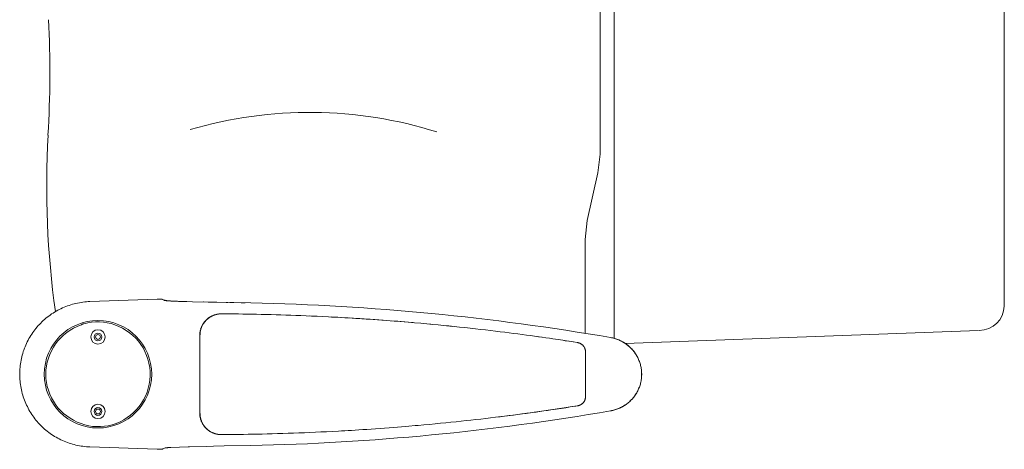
# Model space of a CAD drawing. Header units: inches. Extents: x -2078 to 109126, y -964 to 6385.
# Tile 195 of 256: x 36991 to 37016, y 3995 to 4006. Entities that reach past the tile are written whole.
import ezdxf

# ---------------------------------------------------------------- set-up
doc = ezdxf.new("R2010")
doc.units = ezdxf.units.IN
doc.header["$MEASUREMENT"] = 0
doc.layers.add('16_dwg _2_', color=8, linetype='Continuous', lineweight=9)
doc.layers.add('A-HATCH', color=9, linetype='Continuous')

# ---------------------------------------------------------------- blocks, each defined once
blk = doc.blocks.new('16_dwg _2_-1561311-3-1st Floor - Auditorium')
at = {"color": 254, "lineweight": 9}
for p, q in [((176994.892, 507979.952), (177009.948, 507979.952)), ((177010.895, 507970.36), (177010.569, 507979.299)), ((177010.765, 507970.075), (176994.027, 507970.075)), ((177010.736, 507968.238), (177010.722, 507968.134)), ((177010.462, 507965.993), (177010.446, 507965.836)), ((177010.205, 507962.51), (177010.198, 507962.363)), ((177009.865, 507960.64), (177009.867, 507960.738)), ((177013.197, 507960.529), (177013.197, 507960.584)), ((177013.198, 507960.462), (177013.198, 507960.473)), ((177009.857, 507960.257), (177009.858, 507960.305)), ((177009.859, 507960.352), (177009.861, 507960.448)), ((177013.2, 507960.2), (177013.2, 507960.253)), ((177010.16, 507960.008), (177010.163, 507959.998)), ((177010.166, 507959.987), (177010.169, 507959.976)), ((177013.187, 507960.017), (177013.189, 507960.025)), ((177010.262, 507959.798), (177010.263, 507959.797)), ((177010.288, 507959.768), (177010.289, 507959.766)), ((177009.844, 507959.642), (177009.844, 507959.644)), ((177009.845, 507959.68), (177009.845, 507959.683)), ((177010.507, 507959.622), (177010.517, 507959.619)), ((177010.527, 507959.615), (177010.537, 507959.612)), ((177010.547, 507959.61), (177010.556, 507959.607)), ((177012.707, 507959.593), (177012.715, 507959.593)), ((177012.769, 507959.602), (177012.779, 507959.604)), ((177013.502, 507959.642), (177013.502, 507959.644)), ((177009.833, 507959.197), (177009.833, 507959.2)), ((177009.773, 507958.581), (177009.773, 507958.583)), ((177010.684, 507955.326), (177010.687, 507955.323)), ((177010.696, 507955.314), (177010.694, 507955.315)), ((177010.813, 507955.247), (177010.811, 507955.248)), ((177010.827, 507955.242), (177010.829, 507955.241)), ((177010.853, 507955.226), (177010.851, 507955.227)), ((177010.876, 507955.217), (177010.877, 507955.217)), ((177010.893, 507955.207), (177010.891, 507955.208)), ((177010.934, 507955.188), (177010.932, 507955.189))]:
    blk.add_line(p, q, dxfattribs=at)
at = {"color": 254, "lineweight": 9, "flags": 128}
for points in [[(177012.6, 507969.988), (177012.596, 507970.01), (177012.59, 507970.037), (177012.584, 507970.063), (177012.577, 507970.089), (177012.569, 507970.115), (177012.56, 507970.141), (177012.551, 507970.166), (177012.541, 507970.191), (177012.53, 507970.216), (177012.519, 507970.241), (177012.507, 507970.265), (177012.494, 507970.289), (177012.481, 507970.312), (177012.467, 507970.335), (177012.452, 507970.358), (177012.437, 507970.38), (177012.421, 507970.401), (177012.404, 507970.423), (177012.387, 507970.443), (177012.369, 507970.464), (177012.351, 507970.483), (177012.332, 507970.502), (177012.313, 507970.521), (177012.293, 507970.539), (177012.273, 507970.557), (177012.252, 507970.574), (177012.231, 507970.59), (177012.209, 507970.605), (177012.187, 507970.62), (177012.165, 507970.635), (177012.142, 507970.649), (177012.119, 507970.662), (177012.095, 507970.674), (177012.071, 507970.686), (177012.047, 507970.697), (177012.022, 507970.707), (177011.998, 507970.717), (177011.973, 507970.726), (177011.947, 507970.734), (177011.922, 507970.741), (177011.896, 507970.748), (177011.87, 507970.754), (177011.844, 507970.759), (177011.818, 507970.764), (177011.792, 507970.768), (177011.765, 507970.771), (177011.739, 507970.773), (177011.712, 507970.774), (177011.686, 507970.775), (177011.659, 507970.775), (177011.633, 507970.774), (177011.606, 507970.773), (177011.58, 507970.771), (177011.553, 507970.768), (177011.527, 507970.764), (177011.501, 507970.759), (177011.475, 507970.754), (177011.449, 507970.748), (177011.423, 507970.741), (177011.398, 507970.734), (177011.373, 507970.726), (177011.348, 507970.717), (177011.323, 507970.707), (177011.298, 507970.697), (177011.274, 507970.686), (177011.25, 507970.674), (177011.226, 507970.662), (177011.203, 507970.648), (177011.18, 507970.635), (177011.158, 507970.62), (177011.136, 507970.605), (177011.114, 507970.59), (177011.093, 507970.573), (177011.072, 507970.556), (177011.052, 507970.539), (177011.032, 507970.521), (177011.013, 507970.502), (177010.994, 507970.483), (177010.976, 507970.463), (177010.958, 507970.443), (177010.941, 507970.422), (177010.924, 507970.401), (177010.908, 507970.379), (177010.893, 507970.357), (177010.879, 507970.335), (177010.864, 507970.312), (177010.851, 507970.288), (177010.838, 507970.264), (177010.826, 507970.24), (177010.815, 507970.216), (177010.804, 507970.191), (177010.794, 507970.166), (177010.785, 507970.14), (177010.776, 507970.115), (177010.769, 507970.089), (177010.762, 507970.063), (177010.755, 507970.036), (177010.75, 507970.01), (177010.746, 507969.988), (177010.751, 507970.015), (177010.756, 507970.041), (177010.763, 507970.067), (177010.77, 507970.093), (177010.778, 507970.119), (177010.787, 507970.144), (177010.796, 507970.17), (177010.806, 507970.195), (177010.817, 507970.219), (177010.828, 507970.244), (177010.84, 507970.268), (177010.853, 507970.291), (177010.866, 507970.314), (177010.881, 507970.337), (177010.895, 507970.36), (177010.911, 507970.382), (177010.927, 507970.403), (177010.943, 507970.424), (177010.96, 507970.445), (177010.978, 507970.465), (177010.996, 507970.485), (177011.015, 507970.504), (177011.034, 507970.522), (177011.054, 507970.54), (177011.074, 507970.557), (177011.095, 507970.574), (177011.116, 507970.59), (177011.138, 507970.606), (177011.16, 507970.621), (177011.182, 507970.635), (177011.205, 507970.649), (177011.228, 507970.662), (177011.252, 507970.674), (177011.275, 507970.686), (177011.3, 507970.697), (177011.324, 507970.707), (177011.349, 507970.716), (177011.374, 507970.725), (177011.399, 507970.733), (177011.424, 507970.741), (177011.45, 507970.747), (177011.476, 507970.753), (177011.502, 507970.759), (177011.528, 507970.763), (177011.554, 507970.767), (177011.58, 507970.77), (177011.607, 507970.772), (177011.633, 507970.774), (177011.659, 507970.774), (177011.686, 507970.774), (177011.712, 507970.774), (177011.739, 507970.772), (177011.765, 507970.77), (177011.791, 507970.767), (177011.818, 507970.763), (177011.844, 507970.759), (177011.87, 507970.753), (177011.895, 507970.747), (177011.921, 507970.741), (177011.946, 507970.733), (177011.972, 507970.725), (177011.997, 507970.716), (177012.021, 507970.707), (177012.046, 507970.697), (177012.07, 507970.686), (177012.094, 507970.674), (177012.117, 507970.662), (177012.14, 507970.649), (177012.163, 507970.635), (177012.186, 507970.621), (177012.208, 507970.606), (177012.229, 507970.59), (177012.251, 507970.574), (177012.271, 507970.557), (177012.292, 507970.54), (177012.311, 507970.522), (177012.331, 507970.504), (177012.349, 507970.485), (177012.368, 507970.465), (177012.385, 507970.445), (177012.402, 507970.424), (177012.419, 507970.403), (177012.435, 507970.382), (177012.45, 507970.36), (177012.465, 507970.337), (177012.479, 507970.314), (177012.492, 507970.291), (177012.505, 507970.268), (177012.517, 507970.244), (177012.529, 507970.219), (177012.539, 507970.195), (177012.55, 507970.17), (177012.559, 507970.144), (177012.568, 507970.119), (177012.575, 507970.093), (177012.583, 507970.067), (177012.589, 507970.041), (177012.595, 507970.015), (177012.6, 507969.988)], [(177010.637, 507969.342), (177008.261, 507969.342), (177007.782, 507969.396), (177006.58, 507969.668), (177006.101, 507969.721), (176998.691, 507969.721), (176998.211, 507969.668), (176997.01, 507969.396), (176996.531, 507969.342)], [(177010.871, 507969.15), (177010.855, 507969.039), (177010.857, 507969.051), (177010.871, 507969.143), (177010.871, 507969.15), (177010.873, 507969.159), (177010.875, 507969.169), (177010.877, 507969.178), (177010.88, 507969.187), (177010.883, 507969.196), (177010.887, 507969.205), (177010.891, 507969.214), (177010.895, 507969.222), (177010.899, 507969.231), (177010.904, 507969.239), (177010.909, 507969.247), (177010.915, 507969.255), (177010.92, 507969.262), (177010.927, 507969.27), (177010.933, 507969.277), (177010.939, 507969.284), (177010.946, 507969.29), (177010.953, 507969.297), (177010.961, 507969.303), (177010.968, 507969.309), (177010.976, 507969.314), (177010.984, 507969.319), (177010.993, 507969.324), (177011.001, 507969.328), (177011.01, 507969.333), (177011.018, 507969.336), (177011.027, 507969.34), (177011.036, 507969.343), (177011.045, 507969.346), (177011.054, 507969.348), (177011.064, 507969.35), (177011.073, 507969.352), (177011.083, 507969.353), (177011.092, 507969.354), (177011.102, 507969.355), (177011.111, 507969.355), (177012.234, 507969.355), (177012.244, 507969.355), (177012.253, 507969.354), (177012.263, 507969.353), (177012.272, 507969.352), (177012.282, 507969.35), (177012.291, 507969.348), (177012.3, 507969.346), (177012.309, 507969.343), (177012.318, 507969.34), (177012.327, 507969.336), (177012.336, 507969.333), (177012.344, 507969.328), (177012.353, 507969.324), (177012.361, 507969.319), (177012.369, 507969.314), (177012.377, 507969.309), (177012.385, 507969.303), (177012.392, 507969.297), (177012.399, 507969.29), (177012.406, 507969.284), (177012.413, 507969.277), (177012.419, 507969.27), (177012.425, 507969.262), (177012.431, 507969.255), (177012.436, 507969.247), (177012.441, 507969.239), (177012.446, 507969.231), (177012.451, 507969.222), (177012.455, 507969.214), (177012.459, 507969.205), (177012.462, 507969.196), (177012.465, 507969.187), (177012.468, 507969.178), (177012.471, 507969.169), (177012.473, 507969.159), (177012.474, 507969.15), (177012.485, 507969.079), (177012.502, 507968.969), (177012.48, 507969.11), (177012.474, 507969.143), (177012.474, 507969.15)], [(177010.819, 507968.803), (177010.824, 507968.836), (177010.839, 507968.94), (177010.855, 507969.044), (177010.838, 507968.934), (177010.82, 507968.821), (177010.814, 507968.781), (177010.796, 507968.658), (177010.777, 507968.529), (177010.764, 507968.44), (177010.751, 507968.349), (177010.738, 507968.256), (177010.724, 507968.16), (177010.711, 507968.062), (177010.697, 507967.961), (177010.683, 507967.858), (177010.669, 507967.752), (177010.655, 507967.644), (177010.64, 507967.534), (177010.626, 507967.422), (177010.612, 507967.308), (177010.597, 507967.191), (177010.582, 507967.072), (177010.568, 507966.95), (177010.553, 507966.825), (177010.538, 507966.697), (177010.523, 507966.566), (177010.509, 507966.434), (177010.494, 507966.3), (177010.48, 507966.166), (177010.466, 507966.031), (177010.452, 507965.896), (177010.438, 507965.76), (177010.425, 507965.622), (177010.411, 507965.482), (177010.398, 507965.336), (177010.408, 507965.443)], [(177012.557, 507968.609), (177012.538, 507968.735), (177012.52, 507968.855), (177012.502, 507968.969), (177012.517, 507968.865)], [(177012.567, 507968.529), (177012.552, 507968.637), (177012.533, 507968.758), (177012.517, 507968.865)], [(177012.557, 507968.609), (177012.576, 507968.478), (177012.589, 507968.388), (177012.6, 507968.301), (177012.617, 507968.183), (177012.635, 507968.055), (177012.647, 507967.963), (177012.661, 507967.865), (177012.675, 507967.758), (177012.692, 507967.638), (177012.677, 507967.745), (177012.663, 507967.85), (177012.657, 507967.902), (177012.643, 507968.004), (177012.629, 507968.103), (177012.615, 507968.2)], [(177012.615, 507968.2), (177012.6, 507968.301), (177012.585, 507968.406), (177012.567, 507968.529)], [(177012.748, 507967.19), (177012.734, 507967.305), (177012.72, 507967.419), (177012.706, 507967.53), (177012.692, 507967.638), (177012.707, 507967.515), (177012.724, 507967.377), (177012.743, 507967.23), (177012.762, 507967.074)], [(177012.806, 507966.705), (177012.792, 507966.829), (177012.777, 507966.952), (177012.763, 507967.072), (177012.748, 507967.19)], [(177012.875, 507966.077), (177012.862, 507966.204), (177012.848, 507966.329), (177012.834, 507966.455), (177012.821, 507966.58), (177012.806, 507966.705)], [(177012.902, 507965.817), (177012.888, 507965.948), (177012.875, 507966.077)], [(177012.954, 507965.265), (177012.941, 507965.406), (177012.928, 507965.545), (177012.915, 507965.682), (177012.902, 507965.817)], [(177010.398, 507965.336), (177010.384, 507965.184), (177010.37, 507965.027), (177010.363, 507964.946), (177010.356, 507964.863), (177010.349, 507964.779), (177010.342, 507964.691), (177010.334, 507964.601), (177010.327, 507964.508), (177010.32, 507964.411), (177010.312, 507964.307), (177010.304, 507964.199), (177010.296, 507964.089), (177010.288, 507963.977), (177010.28, 507963.863), (177010.273, 507963.752), (177010.266, 507963.646), (177010.26, 507963.544), (177010.254, 507963.445), (177010.248, 507963.35), (177010.243, 507963.26), (177010.238, 507963.172), (177010.233, 507963.088), (177010.225, 507962.928), (177010.221, 507962.851), (177010.213, 507962.702), (177010.207, 507962.559), (177010.2, 507962.42), (177010.195, 507962.285), (177010.189, 507962.152), (177010.184, 507962.022), (177010.18, 507961.895), (177010.176, 507961.77), (177010.172, 507961.645), (177010.168, 507961.521), (177010.165, 507961.396), (177010.162, 507961.272), (177010.159, 507961.149), (177010.156, 507961.028), (177010.154, 507960.91), (177010.152, 507960.794), (177010.15, 507960.681), (177010.149, 507960.571), (177010.147, 507960.463), (177010.146, 507960.355), (177010.145, 507960.25), (177010.145, 507960.144), (177010.145, 507960.134), (177010.145, 507960.125), (177010.146, 507960.104), (177010.147, 507960.083), (177010.15, 507960.063), (177010.153, 507960.042), (177010.157, 507960.022), (177010.162, 507960.001), (177010.167, 507959.981), (177010.174, 507959.962), (177010.181, 507959.942), (177010.188, 507959.923), (177010.197, 507959.904), (177010.206, 507959.885), (177010.216, 507959.867), (177010.227, 507959.849), (177010.238, 507959.832), (177010.25, 507959.815), (177010.262, 507959.798), (177010.276, 507959.782), (177010.289, 507959.766), (177010.304, 507959.751), (177010.319, 507959.737), (177010.334, 507959.723), (177010.35, 507959.71), (177010.366, 507959.697), (177010.383, 507959.685), (177010.401, 507959.674), (177010.419, 507959.663), (177010.437, 507959.653), (177010.455, 507959.644), (177010.474, 507959.635), (177010.493, 507959.627), (177010.513, 507959.62), (177010.532, 507959.614), (177010.552, 507959.608), (177010.573, 507959.603), (177010.593, 507959.599), (177010.613, 507959.596), (177010.634, 507959.593), (177010.655, 507959.591), (177010.676, 507959.59), (177010.692, 507959.59), (177012.654, 507959.59), (177012.654, 507959.596)], [(177013.158, 507962.102), (177013.153, 507962.24), (177013.147, 507962.379), (177013.141, 507962.518), (177013.134, 507962.658), (177013.127, 507962.801), (177013.12, 507962.948), (177013.112, 507963.102), (177013.107, 507963.181), (177013.103, 507963.263), (177013.098, 507963.347), (177013.093, 507963.434), (177013.087, 507963.524), (177013.081, 507963.618), (177013.075, 507963.717), (177013.068, 507963.819), (177013.061, 507963.928), (177013.053, 507964.041), (177013.045, 507964.154), (177013.036, 507964.269), (177013.028, 507964.384), (177013.019, 507964.494), (177013.011, 507964.598), (177013.003, 507964.698), (177012.995, 507964.792), (177012.988, 507964.88), (177012.974, 507965.043), (177012.967, 507965.119), (177012.954, 507965.265)], [(177010.367, 507964.993), (177010.357, 507964.872), (177010.348, 507964.763), (177010.34, 507964.664), (177010.331, 507964.545), (177010.322, 507964.441)], [(177010.306, 507964.229), (177010.299, 507964.121), (177010.292, 507964.021), (177010.284, 507963.905), (177010.277, 507963.806), (177010.269, 507963.694), (177010.262, 507963.569), (177010.256, 507963.478), (177010.25, 507963.381)], [(177010.238, 507963.163), (177010.231, 507963.043), (177010.224, 507962.916)], [(177013.189, 507961.051), (177013.186, 507961.173), (177013.183, 507961.299), (177013.18, 507961.427), (177013.176, 507961.557), (177013.172, 507961.691), (177013.168, 507961.827), (177013.163, 507961.964), (177013.158, 507962.102)], [(177013.193, 507960.813), (177013.191, 507960.93), (177013.189, 507961.051)], [(177009.832, 507959.166), (177009.835, 507959.263), (177009.838, 507959.408), (177009.848, 507959.806), (177009.852, 507960.026), (177009.87, 507960.883)], [(177013.195, 507960.058), (177013.196, 507960.065), (177013.197, 507960.073), (177013.198, 507960.08), (177013.198, 507960.087), (177013.199, 507960.094), (177013.199, 507960.1), (177013.2, 507960.107), (177013.2, 507960.113), (177013.201, 507960.125), (177013.201, 507960.144), (177013.201, 507960.137), (177013.201, 507960.144), (177013.2, 507960.253), (177013.199, 507960.362), (177013.198, 507960.473), (177013.197, 507960.584), (177013.195, 507960.697), (177013.193, 507960.813)], [(177013.475, 507960.883), (177013.489, 507960.211), (177013.495, 507959.937), (177013.499, 507959.764), (177013.51, 507959.298)], [(177010.145, 507960.129), (177010.146, 507960.111), (177010.147, 507960.093), (177010.149, 507960.076), (177010.151, 507960.058), (177010.155, 507960.04), (177010.158, 507960.022), (177010.163, 507960.005), (177010.167, 507959.987), (177010.173, 507959.97), (177010.179, 507959.953), (177010.185, 507959.937), (177010.192, 507959.92), (177010.2, 507959.904), (177010.208, 507959.888), (177010.217, 507959.872), (177010.226, 507959.856), (177010.236, 507959.841), (177010.246, 507959.826), (177010.257, 507959.812), (177010.268, 507959.798), (177010.279, 507959.784), (177010.291, 507959.771), (177010.304, 507959.758), (177010.317, 507959.745), (177010.33, 507959.733), (177010.344, 507959.721), (177010.358, 507959.71), (177010.372, 507959.699), (177010.387, 507959.689), (177010.402, 507959.679), (177010.417, 507959.67), (177010.433, 507959.661), (177010.449, 507959.653), (177010.465, 507959.645), (177010.482, 507959.638), (177010.499, 507959.632), (177010.515, 507959.626), (177010.533, 507959.62), (177010.55, 507959.615), (177010.567, 507959.611), (177010.585, 507959.607), (177010.602, 507959.604), (177010.62, 507959.601), (177010.638, 507959.599), (177010.656, 507959.598), (177010.674, 507959.597), (177010.692, 507959.596), (177012.654, 507959.596), (177012.672, 507959.597), (177012.69, 507959.598), (177012.707, 507959.599), (177012.725, 507959.601), (177012.743, 507959.604), (177012.761, 507959.607), (177012.778, 507959.611), (177012.796, 507959.615), (177012.813, 507959.62), (177012.83, 507959.626), (177012.847, 507959.632), (177012.864, 507959.638), (177012.88, 507959.645), (177012.896, 507959.653), (177012.912, 507959.661), (177012.928, 507959.67), (177012.943, 507959.679), (177012.958, 507959.689), (177012.973, 507959.699), (177012.988, 507959.71), (177013.002, 507959.721), (177013.015, 507959.733), (177013.029, 507959.745), (177013.041, 507959.758), (177013.054, 507959.771), (177013.066, 507959.784), (177013.078, 507959.798), (177013.089, 507959.812), (177013.099, 507959.826), (177013.11, 507959.841), (177013.119, 507959.856), (177013.128, 507959.872), (177013.137, 507959.888), (177013.145, 507959.904), (177013.153, 507959.92), (177013.16, 507959.936), (177013.167, 507959.953), (177013.173, 507959.97), (177013.178, 507959.987), (177013.183, 507960.005), (177013.187, 507960.022), (177013.191, 507960.04), (177013.194, 507960.058), (177013.196, 507960.075), (177013.198, 507960.093), (177013.2, 507960.111), (177013.201, 507960.129), (177013.201, 507960.125), (177013.2, 507960.104), (177013.198, 507960.083), (177013.196, 507960.062), (177013.192, 507960.042), (177013.188, 507960.021), (177013.183, 507960.001), (177013.178, 507959.981), (177013.172, 507959.961), (177013.165, 507959.942), (177013.157, 507959.922), (177013.148, 507959.903), (177013.139, 507959.885), (177013.129, 507959.867), (177013.118, 507959.849), (177013.107, 507959.831), (177013.095, 507959.814), (177013.083, 507959.798), (177013.069, 507959.782), (177013.056, 507959.766), (177013.041, 507959.751), (177013.026, 507959.737), (177013.011, 507959.723), (177012.995, 507959.71), (177012.979, 507959.697), (177012.962, 507959.685), (177012.944, 507959.674), (177012.926, 507959.663), (177012.908, 507959.653), (177012.89, 507959.644), (177012.871, 507959.635), (177012.852, 507959.627), (177012.832, 507959.62), (177012.813, 507959.614), (177012.793, 507959.608), (177012.772, 507959.603), (177012.752, 507959.599), (177012.732, 507959.596), (177012.711, 507959.593), (177012.69, 507959.591), (177012.669, 507959.59), (177012.654, 507959.59), (177012.661, 507959.59), (177012.668, 507959.59), (177012.676, 507959.59)], [(177010.173, 507959.964), (177010.177, 507959.952), (177010.182, 507959.94)], [(177013.163, 507959.938), (177013.167, 507959.949), (177013.171, 507959.959), (177013.174, 507959.969), (177013.177, 507959.979), (177013.18, 507959.989), (177013.183, 507959.998), (177013.185, 507960.008)], [(177013.191, 507960.034), (177013.192, 507960.042), (177013.194, 507960.05)], [(177013.201, 507960.13), (177013.201, 507960.134), (177013.201, 507960.137)], [(177010.187, 507959.927), (177010.192, 507959.914), (177010.199, 507959.9)], [(177010.206, 507959.886), (177010.213, 507959.872), (177010.222, 507959.857), (177010.231, 507959.842), (177010.241, 507959.827), (177010.252, 507959.812)], [(177010.302, 507959.753), (177010.316, 507959.74), (177010.33, 507959.727), (177010.344, 507959.715), (177010.358, 507959.703), (177010.372, 507959.693), (177010.386, 507959.683)], [(177012.943, 507959.673), (177012.958, 507959.683), (177012.973, 507959.693), (177012.988, 507959.704), (177013.003, 507959.716), (177013.018, 507959.729), (177013.032, 507959.742), (177013.046, 507959.756), (177013.059, 507959.77), (177013.072, 507959.784), (177013.083, 507959.799)], [(177013.094, 507959.813), (177013.104, 507959.827), (177013.113, 507959.84), (177013.121, 507959.853), (177013.129, 507959.866), (177013.136, 507959.879), (177013.142, 507959.891), (177013.148, 507959.903), (177013.154, 507959.915), (177013.159, 507959.927)], [(177010.399, 507959.675), (177010.413, 507959.667), (177010.425, 507959.659), (177010.438, 507959.653)], [(177010.45, 507959.646), (177010.462, 507959.641), (177010.474, 507959.635), (177010.485, 507959.631), (177010.496, 507959.626)], [(177010.565, 507959.605), (177010.574, 507959.603), (177010.583, 507959.601), (177010.591, 507959.599), (177010.599, 507959.598)], [(177010.607, 507959.597), (177010.615, 507959.595), (177010.622, 507959.594), (177010.63, 507959.594), (177010.637, 507959.593), (177010.644, 507959.592), (177010.65, 507959.592), (177010.657, 507959.591), (177010.663, 507959.591)], [(177012.683, 507959.591), (177012.691, 507959.591), (177012.699, 507959.592)], [(177012.723, 507959.594), (177012.732, 507959.596), (177012.74, 507959.597), (177012.75, 507959.598), (177012.759, 507959.6)], [(177012.789, 507959.607), (177012.8, 507959.61), (177012.811, 507959.613), (177012.822, 507959.617), (177012.834, 507959.621)], [(177012.846, 507959.625), (177012.859, 507959.63), (177012.872, 507959.636)], [(177012.886, 507959.642), (177012.9, 507959.648), (177012.914, 507959.656), (177012.928, 507959.664)], [(177013.509, 507959.335), (177013.51, 507959.298), (177013.525, 507958.862), (177013.527, 507958.835), (177013.527, 507958.823), (177013.528, 507958.811), (177013.529, 507958.8), (177013.53, 507958.79), (177013.531, 507958.781), (177013.532, 507958.772), (177013.532, 507958.764), (177013.533, 507958.757), (177013.534, 507958.75), (177013.535, 507958.744), (177013.536, 507958.738), (177013.536, 507958.733), (177013.537, 507958.729), (177013.538, 507958.725), (177013.538, 507958.723), (177013.539, 507958.72), (177013.539, 507958.719), (177013.561, 507958.66), (177013.567, 507958.644), (177013.569, 507958.637), (177013.567, 507958.642), (177013.567, 507958.644), (177013.567, 507958.642), (177013.568, 507958.64), (177013.568, 507958.638), (177013.569, 507958.637), (177013.569, 507958.635), (177013.57, 507958.634), (177013.57, 507958.632), (177013.57, 507958.631), (177013.57, 507958.629), (177013.57, 507958.628), (177013.571, 507958.627), (177013.571, 507958.626), (177013.571, 507958.624), (177013.571, 507958.623), (177013.571, 507958.622), (177013.571, 507958.621), (177013.571, 507958.62), (177013.571, 507958.618), (177013.571, 507958.617), (177013.572, 507958.616), (177013.572, 507958.607), (177013.572, 507958.604), (177013.572, 507958.596)], [(177009.773, 507958.569), (177009.773, 507958.578), (177009.773, 507958.589), (177009.773, 507958.587), (177009.773, 507958.598), (177009.773, 507958.593), (177009.773, 507958.602), (177009.774, 507958.598), (177009.774, 507958.605), (177009.774, 507958.608), (177009.774, 507958.602), (177009.774, 507958.604), (177009.774, 507958.606), (177009.774, 507958.608), (177009.774, 507958.61), (177009.774, 507958.611), (177009.774, 507958.613), (177009.774, 507958.614), (177009.774, 507958.615), (177009.774, 507958.616), (177009.774, 507958.617), (177009.774, 507958.622), (177009.774, 507958.623), (177009.775, 507958.624), (177009.775, 507958.626), (177009.775, 507958.627), (177009.775, 507958.628), (177009.775, 507958.629), (177009.775, 507958.63), (177009.775, 507958.631), (177009.776, 507958.633), (177009.776, 507958.634), (177009.776, 507958.636), (177009.777, 507958.637), (177009.777, 507958.639), (177009.778, 507958.64), (177009.778, 507958.642), (177009.779, 507958.644), (177009.806, 507958.719), (177009.807, 507958.72), (177009.807, 507958.722), (177009.808, 507958.725), (177009.808, 507958.729), (177009.809, 507958.733), (177009.81, 507958.738), (177009.811, 507958.744), (177009.811, 507958.75), (177009.812, 507958.756), (177009.813, 507958.764), (177009.814, 507958.772), (177009.815, 507958.781), (177009.816, 507958.79), (177009.816, 507958.8), (177009.817, 507958.811), (177009.818, 507958.823), (177009.82, 507958.848), (177009.821, 507958.877), (177009.823, 507958.909)], [(177009.778, 507958.642), (177009.777, 507958.638), (177009.776, 507958.635), (177009.775, 507958.631), (177009.775, 507958.627), (177009.775, 507958.623), (177009.775, 507958.619), (177009.802, 507958.694), (177009.802, 507958.697), (177009.802, 507958.701), (177009.803, 507958.705), (177009.803, 507958.709), (177009.804, 507958.713), (177009.806, 507958.717), (177009.806, 507958.719), (177009.81, 507958.729), (177009.811, 507958.74), (177009.812, 507958.751), (177009.814, 507958.764), (177009.815, 507958.777), (177009.816, 507958.792), (177009.817, 507958.808), (177009.819, 507958.825), (177009.82, 507958.843), (177009.821, 507958.862), (177009.823, 507958.904)], [(177009.802, 507958.694), (177009.804, 507958.698), (177009.805, 507958.704), (177009.807, 507958.711), (177009.808, 507958.72)], [(177013.572, 507958.56), (177013.572, 507958.546), (177013.571, 507958.531), (177013.571, 507958.516), (177013.511, 507956.808), (177013.509, 507956.768), (177013.506, 507956.723), (177013.502, 507956.679), (177013.497, 507956.634), (177013.49, 507956.589), (177013.483, 507956.545), (177013.474, 507956.501), (177013.465, 507956.457), (177013.454, 507956.413), (177013.442, 507956.37), (177013.429, 507956.327), (177013.415, 507956.284), (177013.4, 507956.242), (177013.385, 507956.199), (177013.368, 507956.158), (177013.35, 507956.117), (177013.331, 507956.076), (177013.311, 507956.036), (177013.29, 507955.996), (177013.268, 507955.956), (177013.245, 507955.918), (177013.221, 507955.88), (177013.196, 507955.842), (177013.171, 507955.805), (177013.144, 507955.769), (177013.117, 507955.733), (177013.088, 507955.698), (177013.059, 507955.664), (177013.029, 507955.63), (177012.998, 507955.598), (177012.967, 507955.566), (177012.934, 507955.534), (177012.901, 507955.504), (177012.867, 507955.474), (177012.833, 507955.445), (177012.798, 507955.417), (177012.762, 507955.39), (177012.725, 507955.364), (177012.688, 507955.339), (177012.65, 507955.315), (177012.612, 507955.291), (177012.573, 507955.269), (177012.533, 507955.247), (177012.493, 507955.227), (177012.453, 507955.207), (177012.412, 507955.188), (177012.37, 507955.171), (177012.328, 507955.154), (177012.286, 507955.139), (177012.244, 507955.124), (177012.201, 507955.111), (177012.157, 507955.099), (177012.114, 507955.087), (177012.07, 507955.077), (177012.026, 507955.068), (177011.982, 507955.06), (177011.937, 507955.053), (177011.893, 507955.047), (177011.848, 507955.042), (177011.803, 507955.038), (177011.758, 507955.036), (177011.713, 507955.034), (177011.673, 507955.034), (177011.633, 507955.034), (177011.588, 507955.036), (177011.543, 507955.038), (177011.498, 507955.042), (177011.453, 507955.047), (177011.409, 507955.053), (177011.364, 507955.06), (177011.32, 507955.068), (177011.276, 507955.077), (177011.232, 507955.087), (177011.188, 507955.098), (177011.145, 507955.111), (177011.102, 507955.124), (177011.06, 507955.139), (177011.017, 507955.154), (177010.976, 507955.171), (177010.934, 507955.188), (177010.893, 507955.207), (177010.853, 507955.226), (177010.813, 507955.247), (177010.773, 507955.268), (177010.734, 507955.291), (177010.696, 507955.314), (177010.658, 507955.339), (177010.621, 507955.364), (177010.584, 507955.39), (177010.548, 507955.417), (177010.513, 507955.445), (177010.478, 507955.474), (177010.444, 507955.504), (177010.411, 507955.534), (177010.379, 507955.565), (177010.347, 507955.597), (177010.317, 507955.63), (177010.287, 507955.664), (177010.257, 507955.698), (177010.229, 507955.733), (177010.202, 507955.768), (177010.175, 507955.805), (177010.149, 507955.842), (177010.125, 507955.879), (177010.101, 507955.917), (177010.078, 507955.956), (177010.056, 507955.995), (177010.035, 507956.035), (177010.015, 507956.075), (177009.996, 507956.116), (177009.978, 507956.157), (177009.961, 507956.199), (177009.945, 507956.241), (177009.93, 507956.284), (177009.916, 507956.326), (177009.903, 507956.369), (177009.892, 507956.413), (177009.881, 507956.457), (177009.871, 507956.5), (177009.863, 507956.545), (177009.855, 507956.589), (177009.849, 507956.633), (177009.844, 507956.678), (177009.839, 507956.723), (177009.836, 507956.768), (177009.834, 507956.808), (177009.775, 507958.51), (177009.774, 507958.526), (177009.774, 507958.541), (177009.774, 507958.555), (177009.773, 507958.569)], [(177009.774, 507958.616), (177009.774, 507958.617), (177009.774, 507958.618), (177009.774, 507958.619), (177009.774, 507958.62), (177009.774, 507958.621)], [(177009.774, 507958.611), (177009.774, 507958.613), (177009.774, 507958.616)], [(177013.572, 507958.616), (177013.572, 507958.615), (177013.572, 507958.613), (177013.572, 507958.61)], [(177013.572, 507958.596), (177013.572, 507958.59), (177013.572, 507958.592), (177013.572, 507958.584), (177013.572, 507958.586)], [(177013.572, 507958.578), (177013.572, 507958.581), (177013.572, 507958.583), (177013.572, 507958.569), (177013.572, 507958.56)], [(177010.413, 507956.608), (177010.409, 507956.615), (177010.409, 507956.615), (177010.409, 507956.616), (177010.408, 507956.617), (177010.408, 507956.619), (177010.407, 507956.62), (177010.407, 507956.622), (177010.406, 507956.623), (177010.406, 507956.625), (177010.405, 507956.627), (177010.404, 507956.629), (177010.403, 507956.633), (177010.402, 507956.635), (177010.401, 507956.64), (177010.4, 507956.643), (177010.398, 507956.648), (177010.397, 507956.65), (177010.395, 507956.658), (177010.397, 507956.653)], [(177010.419, 507956.596), (177010.424, 507956.588), (177010.419, 507956.596), (177010.413, 507956.608)], [(177010.73, 507955.296), (177010.733, 507955.295), (177010.733, 507955.292)], [(177010.781, 507955.267), (177010.773, 507955.268), (177010.772, 507955.269)]]:
    blk.add_lwpolyline(points, dxfattribs=at)
blk.add_lwpolyline([(177009.831, 507959.108), (177009.832, 507959.166), (177009.83, 507959.081), (177009.828, 507959.031), (177009.826, 507958.986), (177009.825, 507958.946), (177009.823, 507958.909), (177009.825, 507958.949), (177009.827, 507958.998), (177009.829, 507959.051)], close=True, dxfattribs=at)
at = {"color": 254, "lineweight": 9}
for centre, radius in [((177011.673, 507957.015), 1.36), ((177010.73, 507957.015), 0.182), ((177010.73, 507957.015), 0.0988), ((177010.73, 507957.015), 0.0608), ((177012.615, 507957.015), 0.182), ((177012.615, 507957.015), 0.0988), ((177012.615, 507957.015), 0.0608)]:
    blk.add_circle(centre, radius, dxfattribs=at)
for centre, radius, start, end in [((177009.925, 507979.31), 0.643, 0.8358, 87.9819), ((177070.55, 507959.642), 60.693, 170.18515, 178.82805), ((176952.796, 507959.642), 60.693, 1.17195, 9.81485), ((177015.78, 507962.371), 10.732, 162.5195, 196.3454), ((177011.676, 507957.011), 1.325, 15.8345, 160.9722), ((177011.611, 507957.007), 1.265, 159.8381, 195.9948), ((177011.735, 507957.024), 1.265, 339.8381, 15.9948), ((177011.673, 507957.015), 1.32, 198.8889, 341.1111), ((177004.059, 507929.847), 25.95, 86.5476, 92.9981), ((177006.885, 507979.015), 23.299, 266.8913, 277.9044)]:
    blk.add_arc(centre, radius, start, end, dxfattribs=at)
blk = doc.blocks.new('A5D46WD16A')
at = {"layer": '16_dwg _2_', "color": 250, "rotation": 270.0000000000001}
blk.add_blockref('16_dwg _2_-1561311-3-1st Floor - Auditorium', (-499609.735, 180975.783), dxfattribs=at)

msp = doc.modelspace()

# ---------------------------------------------------------------- block references
at = {"layer": 'A-HATCH'}
msp.add_blockref('A5D46WD16A', (28645.88, 32.751), dxfattribs=at)

doc.saveas('drawing.dxf')
